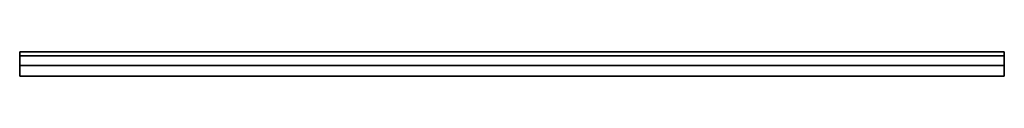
# Model space of a CAD drawing. Header units: millimetres. Extents: x 19 to 3515, y 52 to 139.
import ezdxf

# ---------------------------------------------------------------- set-up
doc = ezdxf.new("R2010")
doc.units = ezdxf.units.MM
doc.header["$LTSCALE"] = 10
for name, color, linetype in [('--Boden1_BESCH_sich_laufhor_hilf', 1, 'Continuous'), ('--Boden1_BESCH_sich_laufhor_hilf_wnz', 1, 'Continuous'), ('--Decke1_BESCH_sich_laufhor_hilf', 1, 'Continuous'), ('--Decke1_BESCH_sich_laufhor_hilf_wnz', 1, 'Continuous')]:
    doc.layers.add(name, color=color, linetype=linetype)

msp = doc.modelspace()

# ---------------------------------------------------------------- linework, layer by layer
at = {"layer": '--Boden1_BESCH_sich_laufhor_hilf_wnz'}
msp.add_polyline3d([(19, 90.5, 29), (19, 90.5, 29), (19, 90.5, 29), (19, 90.5, 29), (19, 90.5, 29), (19, 90.5, 29), (19, 139, 29), (19, 139, 62), (19, 90.5, 62), (19, 139, 62), (3515, 139, 62), (3515, 90.5, 62), (3515, 139, 62), (3515, 139, 29), (3515, 90.5, 29), (3515, 139, 29), (19, 139, 29), (19, 90.5, 29), (19, 90.5, 62), (3515, 90.5, 62), (3515, 90.5, 29), (19, 90.5, 29)], dxfattribs=at)
at = {"layer": '--Decke1_BESCH_sich_laufhor_hilf_wnz'}
msp.add_polyline3d([(19, 52, 2036.5), (19, 52, 2036.5), (19, 52, 2036.5), (19, 52, 2036.5), (19, 52, 2036.5), (19, 52, 2036.5), (19, 125, 2036.5), (19, 125, 2122.5), (19, 52, 2122.5), (19, 125, 2122.5), (3515, 125, 2122.5), (3515, 52, 2122.5), (3515, 125, 2122.5), (3515, 125, 2036.5), (3515, 52, 2036.5), (3515, 125, 2036.5), (19, 125, 2036.5), (19, 52, 2036.5), (19, 52, 2122.5), (3515, 52, 2122.5), (3515, 52, 2036.5), (19, 52, 2036.5)], dxfattribs=at)

# ---------------------------------------------------------------- meshes
at = {"layer": '--Boden1_BESCH_sich_laufhor_hilf'}
mesh = msp.add_polymesh((6, 3), dxfattribs=at)
for k, corner in enumerate([(3515, 90.5, 29), (3515, 139, 29), (3515, 139, 29), (19, 90.5, 29), (19, 139, 29), (19, 139, 29), (19, 90.5, 62), (19, 139, 62), (19, 139, 29), (3515, 90.5, 62), (3515, 139, 62), (3515, 139, 29), (3515, 90.5, 62), (3515, 90.5, 62), (3515, 90.5, 29), (19, 90.5, 62), (19, 90.5, 62), (19, 90.5, 29)]):
    mesh.set_mesh_vertex(divmod(k, 3), corner)
at = {"layer": '--Decke1_BESCH_sich_laufhor_hilf'}
mesh = msp.add_polymesh((6, 3), dxfattribs=at)
for k, corner in enumerate([(3515, 52, 2036.5), (3515, 125, 2036.5), (3515, 125, 2036.5), (19, 52, 2036.5), (19, 125, 2036.5), (19, 125, 2036.5), (19, 52, 2122.5), (19, 125, 2122.5), (19, 125, 2036.5), (3515, 52, 2122.5), (3515, 125, 2122.5), (3515, 125, 2036.5), (3515, 52, 2122.5), (3515, 52, 2122.5), (3515, 52, 2036.5), (19, 52, 2122.5), (19, 52, 2122.5), (19, 52, 2036.5)]):
    mesh.set_mesh_vertex(divmod(k, 3), corner)

doc.saveas('drawing.dxf')
